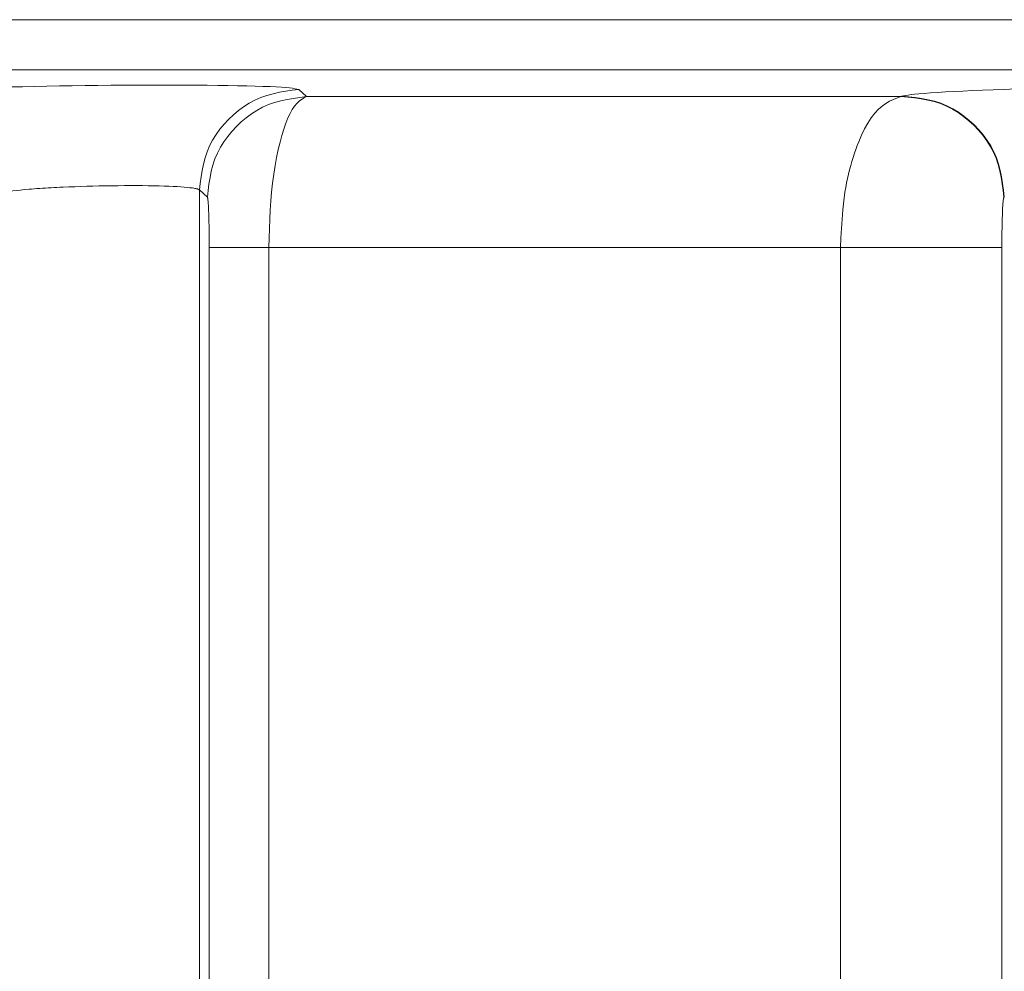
# Model space of a CAD drawing. Extents: x 193 to 943, y 26 to 526.
# Tile 57 of 256: x 358.685 to 359.174, y 96.825 to 97.298. Entities that reach past the tile are written whole.
import ezdxf

# ---------------------------------------------------------------- set-up
doc = ezdxf.new("R2010")
doc.units = 0
doc.layers.get('0').update_dxf_attribs({"lineweight": 25})
doc.layers.add('KG4_HLS_SYA', color=7, linetype='Continuous', lineweight=25)

# ---------------------------------------------------------------- blocks, each defined once
blk = doc.blocks.new('Spline-A069I0EA7N', base_point=(358.62357, 97.26122))
at = {"color": 0, "lineweight": -2}
for p, q in [((358.65399, 97.26381), (358.65876, 97.264)), ((358.65876, 97.264), (358.66378, 97.26418)), ((358.66378, 97.26418), (358.66902, 97.26435)), ((358.66902, 97.26435), (358.67447, 97.26451)), ((358.67447, 97.26451), (358.68012, 97.26467)), ((358.68012, 97.26467), (358.68595, 97.26481)), ((358.68595, 97.26481), (358.69194, 97.26494)), ((358.69194, 97.26494), (358.69807, 97.26506)), ((358.69807, 97.26506), (358.7043, 97.26517)), ((358.7043, 97.26517), (358.71062, 97.26527)), ((358.71062, 97.26527), (358.71699, 97.26536)), ((358.71699, 97.26536), (358.72339, 97.26543)), ((358.72339, 97.26543), (358.72979, 97.26549)), ((358.72979, 97.26549), (358.73616, 97.26554)), ((358.73616, 97.26554), (358.74248, 97.26558)), ((358.74248, 97.26558), (358.74872, 97.2656)), ((358.74872, 97.2656), (358.75485, 97.2656)), ((358.75485, 97.2656), (358.76084, 97.2656)), ((358.76084, 97.2656), (358.76667, 97.26558)), ((358.76667, 97.26558), (358.77233, 97.26554)), ((358.77233, 97.26554), (358.77779, 97.2655)), ((358.77779, 97.2655), (358.78303, 97.26544)), ((358.78303, 97.26544), (358.78805, 97.26537)), ((358.78805, 97.26537), (358.79283, 97.26528)), ((358.79283, 97.26528), (358.79735, 97.26519)), ((358.79735, 97.26519), (358.80156, 97.26508)), ((358.80156, 97.26508), (358.80545, 97.26496)), ((358.80545, 97.26496), (358.80895, 97.26483)), ((358.80895, 97.26483), (358.81205, 97.26468)), ((358.81205, 97.26468), (358.81469, 97.26453)), ((358.81469, 97.26453), (358.81687, 97.26436)), ((358.81687, 97.26436), (358.81863, 97.26419)), ((358.81863, 97.26419), (358.82007, 97.264)), ((358.82007, 97.264), (358.82127, 97.26382)), ((358.62357, 97.26122), (358.62452, 97.26145)), ((358.62452, 97.26145), (358.62556, 97.26167)), ((358.62556, 97.26167), (358.62676, 97.26189)), ((358.62676, 97.26189), (358.6282, 97.26211)), ((358.6282, 97.26211), (358.62997, 97.26233)), ((358.62997, 97.26233), (358.63214, 97.26255)), ((358.63214, 97.26255), (358.63479, 97.26277)), ((358.63479, 97.26277), (358.63788, 97.26299)), ((358.63788, 97.26299), (358.64139, 97.2632)), ((358.64139, 97.2632), (358.64526, 97.26341)), ((358.64526, 97.26341), (358.64948, 97.26361)), ((358.64948, 97.26361), (358.65399, 97.26381)), ((358.82127, 97.26382), (358.8223, 97.26362)), ((358.8223, 97.26362), (358.82325, 97.26343))]:
    blk.add_line(p, q, dxfattribs=at)
blk = doc.blocks.new('Polylinie-A069I0EC7N', base_point=(359.12277, 97.2599))
at = {"color": 0, "lineweight": -2}
for p, q in [((359.12287, 97.25997), (359.12278, 97.2599)), ((359.12298, 97.26006), (359.12287, 97.25997))]:
    blk.add_line(p, q, dxfattribs=at)
blk = doc.blocks.new('Spline-A069I0EE7N', base_point=(359.12299, 97.26006))
at = {"color": 0, "lineweight": -2}
for p, q in [((359.18539, 97.26386), (359.19138, 97.26405)), ((359.19138, 97.26405), (359.19751, 97.26423)), ((359.19751, 97.26423), (359.20374, 97.2644)), ((359.20374, 97.2644), (359.21006, 97.26456)), ((359.21006, 97.26456), (359.21643, 97.26471)), ((359.21643, 97.26471), (359.22282, 97.26485)), ((359.22282, 97.26485), (359.22922, 97.26498)), ((359.22922, 97.26498), (359.23559, 97.2651)), ((359.23559, 97.2651), (359.24191, 97.26521)), ((359.24191, 97.26521), (359.24815, 97.2653)), ((359.24815, 97.2653), (359.25428, 97.26538)), ((359.25428, 97.26538), (359.26028, 97.26545)), ((359.26028, 97.26545), (359.26611, 97.26551)), ((359.26611, 97.26551), (359.27177, 97.26555)), ((359.27177, 97.26555), (359.27723, 97.26558)), ((359.27723, 97.26558), (359.28248, 97.2656)), ((359.28248, 97.2656), (359.2875, 97.2656)), ((359.2875, 97.2656), (359.29229, 97.26559)), ((359.29229, 97.26559), (359.29681, 97.26557)), ((359.29681, 97.26557), (359.30103, 97.26554)), ((359.30103, 97.26554), (359.30491, 97.26549)), ((359.30491, 97.26549), (359.30842, 97.26542)), ((359.30842, 97.26542), (359.31152, 97.26535)), ((359.31152, 97.26535), (359.31417, 97.26526)), ((359.31417, 97.26526), (359.31634, 97.26515)), ((359.31634, 97.26515), (359.31811, 97.26503)), ((359.31811, 97.26503), (359.31955, 97.2649)), ((359.31955, 97.2649), (359.32075, 97.26477)), ((359.32075, 97.26477), (359.32178, 97.26462)), ((359.32178, 97.26462), (359.32273, 97.26448)), ((359.12298, 97.26006), (359.12394, 97.26026)), ((359.12394, 97.26026), (359.12498, 97.26046)), ((359.12498, 97.26046), (359.12618, 97.26066)), ((359.12618, 97.26066), (359.12763, 97.26087)), ((359.12763, 97.26087), (359.1294, 97.26107)), ((359.1294, 97.26107), (359.13157, 97.26129)), ((359.13157, 97.26129), (359.13422, 97.2615)), ((359.13422, 97.2615), (359.13732, 97.26172)), ((359.13732, 97.26172), (359.14082, 97.26195)), ((359.14082, 97.26195), (359.14471, 97.26217)), ((359.14471, 97.26217), (359.14892, 97.2624)), ((359.14892, 97.2624), (359.15343, 97.26262)), ((359.15343, 97.26262), (359.15821, 97.26284)), ((359.15821, 97.26284), (359.16322, 97.26305)), ((359.16322, 97.26305), (359.16847, 97.26326)), ((359.16847, 97.26326), (359.17392, 97.26347)), ((359.17392, 97.26347), (359.17957, 97.26367)), ((359.17957, 97.26367), (359.18539, 97.26386))]:
    blk.add_line(p, q, dxfattribs=at)
blk = doc.blocks.new('Spline-A069I0F07N', base_point=(358.67398, 97.21125))
at = {"color": 0, "lineweight": -2}
for p, q in [((358.71187, 97.21511), (358.70894, 97.215)), ((358.71484, 97.21522), (358.71187, 97.21511)), ((358.71785, 97.21531), (358.71484, 97.21522)), ((358.72088, 97.21539), (358.71785, 97.21531)), ((358.72392, 97.21546), (358.72088, 97.21539)), ((358.72711, 97.21552), (358.72392, 97.21546)), ((358.73029, 97.21557), (358.72711, 97.21552)), ((358.73343, 97.2156), (358.73029, 97.21557)), ((358.73655, 97.21562), (358.73343, 97.2156)), ((358.73961, 97.21563), (358.73655, 97.21562)), ((358.7426, 97.21563), (358.73961, 97.21563)), ((358.74555, 97.21561), (358.7426, 97.21563)), ((358.7484, 97.21557), (358.74555, 97.21561)), ((358.75116, 97.21553), (358.7484, 97.21557)), ((358.7538, 97.21547), (358.75116, 97.21553)), ((358.75631, 97.2154), (358.7538, 97.21547)), ((358.75869, 97.21531), (358.75631, 97.2154)), ((358.76079, 97.21522), (358.75869, 97.21531)), ((358.76275, 97.21512), (358.76079, 97.21522)), ((358.76457, 97.21501), (358.76275, 97.21512)), ((358.67446, 97.21148), (358.67399, 97.21125)), ((358.67498, 97.2117), (358.67446, 97.21148)), ((358.67558, 97.21192), (358.67498, 97.2117)), ((358.6763, 97.21214), (358.67558, 97.21192)), ((358.67718, 97.21236), (358.6763, 97.21214)), ((358.67827, 97.21258), (358.67718, 97.21236)), ((358.6796, 97.2128), (358.67827, 97.21258)), ((358.68115, 97.21302), (358.6796, 97.2128)), ((358.68291, 97.21323), (358.68115, 97.21302)), ((358.68485, 97.21344), (358.68291, 97.21323)), ((358.68695, 97.21364), (358.68485, 97.21344)), ((358.6892, 97.21384), (358.68695, 97.21364)), ((358.69046, 97.21394), (358.6892, 97.21384)), ((358.69176, 97.21404), (358.69046, 97.21394)), ((358.69309, 97.21414), (358.69176, 97.21404)), ((358.69446, 97.21423), (358.69309, 97.21414)), ((358.69586, 97.21432), (358.69446, 97.21423)), ((358.69729, 97.21441), (358.69586, 97.21432)), ((358.69869, 97.2145), (358.69729, 97.21441)), ((358.70012, 97.21458), (358.69869, 97.2145)), ((358.70157, 97.21466), (358.70012, 97.21458)), ((358.70305, 97.21473), (358.70157, 97.21466)), ((358.70455, 97.2148), (358.70305, 97.21473)), ((358.70608, 97.21488), (358.70455, 97.2148)), ((358.70894, 97.215), (358.70608, 97.21488)), ((358.76625, 97.21488), (358.76457, 97.21501)), ((358.76778, 97.21475), (358.76625, 97.21488)), ((358.76916, 97.21461), (358.76778, 97.21475)), ((358.76985, 97.21453), (358.76916, 97.21461)), ((358.77049, 97.21445), (358.76985, 97.21453)), ((358.77108, 97.21436), (358.77049, 97.21445)), ((358.77161, 97.21427), (358.77108, 97.21436)), ((358.77207, 97.21418), (358.77161, 97.21427)), ((358.77248, 97.21409), (358.77207, 97.21418)), ((358.77283, 97.21399), (358.77248, 97.21409)), ((358.77313, 97.21389), (358.77283, 97.21399)), ((358.77337, 97.21378), (358.77313, 97.21389)), ((358.77358, 97.21368), (358.77337, 97.21378)), ((358.77376, 97.21357), (358.77358, 97.21368)), ((358.77393, 97.21346), (358.77376, 97.21357))]:
    blk.add_line(p, q, dxfattribs=at)
blk = doc.blocks.new('Spline-A069I0F27N', base_point=(358.77393, 97.21346))
at = {"color": 0, "lineweight": -2}
for p, q in [((358.80434, 97.25943), (358.80141, 97.25813)), ((358.80736, 97.26048), (358.80434, 97.25943)), ((358.81045, 97.26132), (358.80736, 97.26048)), ((358.8136, 97.262), (358.81045, 97.26132)), ((358.81679, 97.26254), (358.8136, 97.262)), ((358.82001, 97.26301), (358.81679, 97.26254)), ((358.82325, 97.26343), (358.82001, 97.26301)), ((358.79584, 97.25486), (358.79322, 97.25292)), ((358.79857, 97.2566), (358.79584, 97.25486)), ((358.80141, 97.25813), (358.79857, 97.2566)), ((358.79073, 97.25081), (358.78836, 97.24855)), ((358.79322, 97.25292), (358.79073, 97.25081)), ((358.78612, 97.24615), (358.78405, 97.24362)), ((358.78836, 97.24855), (358.78612, 97.24615)), ((358.78214, 97.24098), (358.78044, 97.23822)), ((358.78405, 97.24362), (358.78214, 97.24098)), ((358.77894, 97.23537), (358.77769, 97.23242)), ((358.78044, 97.23822), (358.77894, 97.23537)), ((358.77769, 97.23242), (358.77667, 97.22939)), ((358.77587, 97.22629), (358.77524, 97.22313)), ((358.77667, 97.22939), (358.77587, 97.22629)), ((358.77473, 97.21993), (358.77431, 97.2167)), ((358.77524, 97.22313), (358.77473, 97.21993)), ((358.77431, 97.2167), (358.77393, 97.21346))]:
    blk.add_line(p, q, dxfattribs=at)
blk = doc.blocks.new('Spline-A069I0H87N', base_point=(358.7778, 97.20993))
at = {"color": 0, "lineweight": -2}
for p, q in [((358.82385, 97.25947), (358.82063, 97.25901)), ((358.82709, 97.2599), (358.82385, 97.25947)), ((358.80526, 97.25458), (358.80243, 97.25305)), ((358.80819, 97.25588), (358.80526, 97.25458)), ((358.81121, 97.25694), (358.80819, 97.25588)), ((358.81429, 97.25778), (358.81121, 97.25694)), ((358.81744, 97.25846), (358.81429, 97.25778)), ((358.82063, 97.25901), (358.81744, 97.25846)), ((358.79709, 97.24937), (358.79459, 97.24726)), ((358.7997, 97.25131), (358.79709, 97.24937)), ((358.80243, 97.25305), (358.7997, 97.25131)), ((358.79222, 97.245), (358.78999, 97.2426)), ((358.79459, 97.24726), (358.79222, 97.245)), ((358.78792, 97.24007), (358.78602, 97.23743)), ((358.78999, 97.2426), (358.78792, 97.24007)), ((358.78431, 97.23468), (358.78282, 97.23183)), ((358.78602, 97.23743), (358.78431, 97.23468)), ((358.78282, 97.23183), (358.78157, 97.22888)), ((358.78055, 97.22585), (358.77975, 97.22275)), ((358.78157, 97.22888), (358.78055, 97.22585)), ((358.77975, 97.22275), (358.77912, 97.21959)), ((358.77861, 97.2164), (358.77819, 97.21317)), ((358.77912, 97.21959), (358.77861, 97.2164)), ((358.77819, 97.21317), (358.77781, 97.20993))]:
    blk.add_line(p, q, dxfattribs=at)
blk = doc.blocks.new('Spline-A069I0HG7N', base_point=(358.7778, 97.18494))
at = {"color": 0, "lineweight": -2}
for p, q in [((358.77786, 97.20975), (358.77781, 97.20993)), ((358.77792, 97.20957), (358.77786, 97.20975)), ((358.77797, 97.20935), (358.77792, 97.20957)), ((358.77802, 97.20908), (358.77797, 97.20935)), ((358.77807, 97.20876), (358.77802, 97.20908)), ((358.77812, 97.20836), (358.77807, 97.20876)), ((358.77817, 97.20788), (358.77812, 97.20836)), ((358.77821, 97.20731), (358.77817, 97.20788)), ((358.77826, 97.20666), (358.77821, 97.20731)), ((358.77831, 97.20594), (358.77826, 97.20666)), ((358.77835, 97.20514), (358.77831, 97.20594)), ((358.77839, 97.20428), (358.77835, 97.20514)), ((358.77845, 97.2031), (358.77839, 97.20428)), ((358.77849, 97.20182), (358.77845, 97.2031)), ((358.77854, 97.20045), (358.77849, 97.20182)), ((358.77858, 97.19899), (358.77854, 97.20045)), ((358.77862, 97.19745), (358.77858, 97.19899)), ((358.77865, 97.19582), (358.77862, 97.19745)), ((358.77868, 97.19413), (358.77865, 97.19582)), ((358.7787, 97.19237), (358.77868, 97.19413)), ((358.77871, 97.19055), (358.7787, 97.19237)), ((358.77873, 97.18871), (358.77871, 97.19055)), ((358.77874, 97.18683), (358.77873, 97.18871)), ((358.77875, 97.18494), (358.77874, 97.18683))]:
    blk.add_line(p, q, dxfattribs=at)
blk = doc.blocks.new('Spline-A069I0L27N', base_point=(359.09259, 97.18494))
at = {"color": 0, "lineweight": -2}
for p, q in [((359.12084, 97.2592), (359.1189, 97.25845)), ((359.12278, 97.2599), (359.12084, 97.2592)), ((359.11321, 97.2552), (359.11138, 97.25359)), ((359.11508, 97.25651), (359.11321, 97.2552)), ((359.11698, 97.25757), (359.11508, 97.25651)), ((359.1189, 97.25845), (359.11698, 97.25757)), ((359.10785, 97.24934), (359.10618, 97.24673)), ((359.10959, 97.25163), (359.10785, 97.24934)), ((359.11138, 97.25359), (359.10959, 97.25163)), ((359.10618, 97.24673), (359.10457, 97.24385)), ((359.10304, 97.24072), (359.10159, 97.23737)), ((359.10457, 97.24385), (359.10304, 97.24072)), ((359.10086, 97.23553), (359.10016, 97.23364)), ((359.10159, 97.23737), (359.10086, 97.23553)), ((359.09949, 97.23169), (359.09884, 97.22969)), ((359.10016, 97.23364), (359.09949, 97.23169)), ((359.09762, 97.22555), (359.09706, 97.22347)), ((359.09821, 97.22764), (359.09762, 97.22555)), ((359.09884, 97.22969), (359.09821, 97.22764)), ((359.09654, 97.22135), (359.09604, 97.21918)), ((359.09706, 97.22347), (359.09654, 97.22135)), ((359.09558, 97.21698), (359.09516, 97.21474)), ((359.09604, 97.21918), (359.09558, 97.21698)), ((359.09478, 97.21246), (359.09417, 97.20806)), ((359.09516, 97.21474), (359.09478, 97.21246)), ((359.09417, 97.20806), (359.09369, 97.20355)), ((359.09369, 97.20355), (359.09332, 97.19897)), ((359.09332, 97.19897), (359.09303, 97.19433)), ((359.09303, 97.19433), (359.09279, 97.18965)), ((359.09279, 97.18965), (359.09258, 97.18494))]:
    blk.add_line(p, q, dxfattribs=at)
blk = doc.blocks.new('Spline-A069I0L47N', base_point=(358.80838, 97.18494))
at = {"color": 0, "lineweight": -2}
for p, q in [((358.82467, 97.25842), (358.82588, 97.25919)), ((358.82588, 97.25919), (358.82709, 97.2599)), ((358.82, 97.25353), (358.82114, 97.25514)), ((358.82114, 97.25514), (358.8223, 97.25646)), ((358.8223, 97.25646), (358.82348, 97.25753)), ((358.82348, 97.25753), (358.82467, 97.25842)), ((358.81783, 97.24925), (358.8189, 97.25156)), ((358.8189, 97.25156), (358.82, 97.25353)), ((358.8158, 97.24374), (358.81679, 97.24663)), ((358.81679, 97.24663), (358.81783, 97.24925)), ((358.81394, 97.23721), (358.81484, 97.24058)), ((358.81484, 97.24058), (358.8158, 97.24374)), ((358.81306, 97.23352), (358.81394, 97.23721)), ((358.81224, 97.22963), (358.81306, 97.23352)), ((358.81082, 97.22132), (358.81149, 97.22556)), ((358.81149, 97.22556), (358.81224, 97.22963)), ((358.81023, 97.21692), (358.81082, 97.22132)), ((358.80974, 97.21238), (358.81023, 97.21692)), ((358.80937, 97.20799), (358.80974, 97.21238)), ((358.80908, 97.20349), (358.80937, 97.20799)), ((358.80886, 97.19892), (358.80908, 97.20349)), ((358.80867, 97.1943), (358.80886, 97.19892)), ((358.80852, 97.18963), (358.80867, 97.1943)), ((358.80839, 97.18494), (358.80852, 97.18963))]:
    blk.add_line(p, q, dxfattribs=at)
blk = doc.blocks.new('Spline-A069I0LY7N', base_point=(359.12299, 97.21009))
at = {"color": 0, "lineweight": -2}
for p, q in [((359.12298, 97.26006), (359.1263, 97.25974)), ((359.1263, 97.25974), (359.12961, 97.25936)), ((359.12961, 97.25936), (359.13289, 97.2589)), ((359.13289, 97.2589), (359.13612, 97.25831)), ((359.13612, 97.25831), (359.1393, 97.25754)), ((359.1393, 97.25754), (359.14241, 97.25655)), ((359.14241, 97.25655), (359.14544, 97.2553)), ((359.14544, 97.2553), (359.14837, 97.2538)), ((359.14837, 97.2538), (359.15119, 97.25208)), ((359.15119, 97.25208), (359.15391, 97.25016)), ((359.15391, 97.25016), (359.1565, 97.24805)), ((359.1565, 97.24805), (359.15897, 97.24578)), ((359.15897, 97.24578), (359.16129, 97.24336)), ((359.16129, 97.24336), (359.16345, 97.24081)), ((359.16345, 97.24081), (359.16543, 97.23814)), ((359.16543, 97.23814), (359.16721, 97.23535)), ((359.16721, 97.23535), (359.16876, 97.23245)), ((359.16876, 97.23245), (359.17007, 97.22945)), ((359.17007, 97.22945), (359.17113, 97.22636)), ((359.17113, 97.22636), (359.17197, 97.2232)), ((359.17197, 97.2232), (359.17263, 97.21997)), ((359.17263, 97.21997), (359.17315, 97.2167)), ((359.17315, 97.2167), (359.17359, 97.21341)), ((359.17359, 97.21341), (359.17399, 97.21009))]:
    blk.add_line(p, q, dxfattribs=at)
blk = doc.blocks.new('Spline-A069I0NA7N', base_point=(359.12277, 97.20993))
at = {"color": 0, "lineweight": -2}
for p, q in [((359.12278, 97.2599), (359.1261, 97.25957)), ((359.1261, 97.25957), (359.12941, 97.2592)), ((359.12941, 97.2592), (359.13269, 97.25874)), ((359.13269, 97.25874), (359.13592, 97.25815)), ((359.13592, 97.25815), (359.1391, 97.25738)), ((359.1391, 97.25738), (359.14221, 97.25638)), ((359.14221, 97.25638), (359.14524, 97.25513)), ((359.14524, 97.25513), (359.14817, 97.25364)), ((359.14817, 97.25364), (359.15099, 97.25192)), ((359.15099, 97.25192), (359.15371, 97.25)), ((359.15371, 97.25), (359.1563, 97.24789)), ((359.1563, 97.24789), (359.15877, 97.24562)), ((359.15877, 97.24562), (359.16109, 97.2432)), ((359.16109, 97.2432), (359.16325, 97.24065)), ((359.16325, 97.24065), (359.16523, 97.23797)), ((359.16523, 97.23797), (359.16701, 97.23518)), ((359.16701, 97.23518), (359.16856, 97.23228)), ((359.16856, 97.23228), (359.16987, 97.22928)), ((359.16987, 97.22928), (359.17093, 97.2262)), ((359.17093, 97.2262), (359.17177, 97.22303)), ((359.17177, 97.22303), (359.17243, 97.21981)), ((359.17243, 97.21981), (359.17295, 97.21654)), ((359.17295, 97.21654), (359.17339, 97.21324)), ((359.17339, 97.21324), (359.17379, 97.20993))]:
    blk.add_line(p, q, dxfattribs=at)
blk = doc.blocks.new('Spline-A069I0NO7N', base_point=(359.17276, 97.18494))
at = {"color": 0, "lineweight": -2}
for p, q in [((359.17317, 97.2046), (359.17322, 97.20543)), ((359.17322, 97.20543), (359.17327, 97.20619)), ((359.17327, 97.20619), (359.17332, 97.20687)), ((359.17332, 97.20687), (359.17337, 97.20748)), ((359.17337, 97.20748), (359.17342, 97.20802)), ((359.17342, 97.20802), (359.17347, 97.20847)), ((359.17347, 97.20847), (359.17352, 97.20884)), ((359.17352, 97.20884), (359.17357, 97.20914)), ((359.17357, 97.20914), (359.17363, 97.20939)), ((359.17363, 97.20939), (359.17368, 97.20959)), ((359.17368, 97.20959), (359.17374, 97.20977)), ((359.17374, 97.20977), (359.17379, 97.20993)), ((359.17296, 97.19944), (359.17301, 97.20088)), ((359.17301, 97.20088), (359.17306, 97.20223)), ((359.17306, 97.20223), (359.17311, 97.20347)), ((359.17311, 97.20347), (359.17317, 97.2046)), ((359.17285, 97.19451), (359.17288, 97.19625)), ((359.17288, 97.19625), (359.17292, 97.19789)), ((359.17292, 97.19789), (359.17296, 97.19944)), ((359.17279, 97.18889), (359.17281, 97.19082)), ((359.17281, 97.19082), (359.17283, 97.1927)), ((359.17283, 97.1927), (359.17285, 97.19451)), ((359.17276, 97.18494), (359.17278, 97.18692)), ((359.17278, 97.18692), (359.17279, 97.18889))]:
    blk.add_line(p, q, dxfattribs=at)
blk = doc.blocks.new('Spline-A069I0O07N', base_point=(359.09259, 97.18494))
at = {"color": 0, "lineweight": -2}
for p, q in [((359.09451, 97.18494), (359.09258, 97.18494)), ((359.09644, 97.18494), (359.09451, 97.18494)), ((359.09839, 97.18494), (359.09644, 97.18494)), ((359.10037, 97.18494), (359.09839, 97.18494)), ((359.10239, 97.18494), (359.10037, 97.18494)), ((359.10445, 97.18494), (359.10239, 97.18494)), ((359.10656, 97.18494), (359.10445, 97.18494)), ((359.10872, 97.18494), (359.10656, 97.18494)), ((359.11092, 97.18494), (359.10872, 97.18494)), ((359.11315, 97.18494), (359.11092, 97.18494)), ((359.1154, 97.18494), (359.11315, 97.18494)), ((359.11767, 97.18494), (359.1154, 97.18494)), ((359.11995, 97.18494), (359.11767, 97.18494)), ((359.12222, 97.18494), (359.11995, 97.18494)), ((359.1245, 97.18494), (359.12222, 97.18494)), ((359.12677, 97.18494), (359.1245, 97.18494)), ((359.12903, 97.18494), (359.12677, 97.18494)), ((359.13128, 97.18494), (359.12903, 97.18494)), ((359.13351, 97.18494), (359.13128, 97.18494)), ((359.13572, 97.18494), (359.13351, 97.18494)), ((359.1379, 97.18494), (359.13572, 97.18494)), ((359.14005, 97.18494), (359.1379, 97.18494)), ((359.14217, 97.18494), (359.14005, 97.18494)), ((359.14425, 97.18494), (359.14217, 97.18494)), ((359.14629, 97.18494), (359.14425, 97.18494)), ((359.14827, 97.18494), (359.14629, 97.18494)), ((359.1502, 97.18494), (359.14827, 97.18494)), ((359.15208, 97.18494), (359.1502, 97.18494)), ((359.15389, 97.18494), (359.15208, 97.18494)), ((359.15564, 97.18494), (359.15389, 97.18494)), ((359.15731, 97.18494), (359.15564, 97.18494)), ((359.15892, 97.18494), (359.15731, 97.18494)), ((359.16045, 97.18494), (359.15892, 97.18494)), ((359.16191, 97.18494), (359.16045, 97.18494)), ((359.16329, 97.18494), (359.16191, 97.18494)), ((359.16459, 97.18494), (359.16329, 97.18494)), ((359.16581, 97.18494), (359.16459, 97.18494)), ((359.16694, 97.18494), (359.16581, 97.18494)), ((359.16798, 97.18494), (359.16694, 97.18494)), ((359.16892, 97.18494), (359.16798, 97.18494)), ((359.16974, 97.18494), (359.16892, 97.18494)), ((359.17044, 97.18494), (359.16974, 97.18494)), ((359.17102, 97.18494), (359.17044, 97.18494)), ((359.1715, 97.18494), (359.17102, 97.18494)), ((359.17189, 97.18494), (359.1715, 97.18494)), ((359.17222, 97.18494), (359.17189, 97.18494)), ((359.1725, 97.18494), (359.17222, 97.18494)), ((359.17276, 97.18494), (359.1725, 97.18494))]:
    blk.add_line(p, q, dxfattribs=at)

msp = doc.modelspace()

# ---------------------------------------------------------------- linework, layer by layer
at = {"layer": 'KG4_HLS_SYA', "color": 8, "linetype": 'Continuous', "lineweight": 9, "ltscale": 0.13, "true_color": 0x808080}
for p, q in [((358.22396, 97.2981), (360.13529, 97.2981)), ((356.33671, 97.27312), (360.11121, 97.27312)), ((358.82709, 97.2599), (358.82325, 97.26343)), ((358.82709, 97.2599), (359.12278, 97.2599)), ((358.77393, 97.21346), (358.77393, 93.40333)), ((358.77393, 97.21346), (358.77781, 97.20993)), ((359.17399, 97.21009), (359.17379, 97.20993)), ((358.77875, 93.31332), (358.77875, 97.18494)), ((358.80839, 97.18494), (358.77875, 97.18494)), ((359.09258, 97.18494), (358.80839, 97.18494)), ((358.80839, 97.18494), (358.80839, 93.31332)), ((359.09258, 93.42396), (359.09258, 97.18494)), ((359.17276, 97.18494), (359.17276, 93.42396))]:
    msp.add_line(p, q, dxfattribs=at)

# ---------------------------------------------------------------- block references
for name, p in [('Spline-A069I0EA7N', (358.62357, 97.26122)), ('Spline-A069I0EE7N', (359.12299, 97.26006)), ('Spline-A069I0F27N', (358.77393, 97.21346)), ('Spline-A069I0H87N', (358.7778, 97.20993)), ('Spline-A069I0L47N', (358.80838, 97.18494)), ('Spline-A069I0L27N', (359.09259, 97.18494)), ('Polylinie-A069I0EC7N', (359.12277, 97.2599)), ('Spline-A069I0NA7N', (359.12277, 97.20993)), ('Spline-A069I0LY7N', (359.12299, 97.21009)), ('Spline-A069I0F07N', (358.67398, 97.21125)), ('Spline-A069I0HG7N', (358.7778, 97.18494)), ('Spline-A069I0NO7N', (359.17276, 97.18494)), ('Spline-A069I0O07N', (359.09259, 97.18494))]:
    msp.add_blockref(name, p, dxfattribs=at)

doc.saveas('drawing.dxf')
